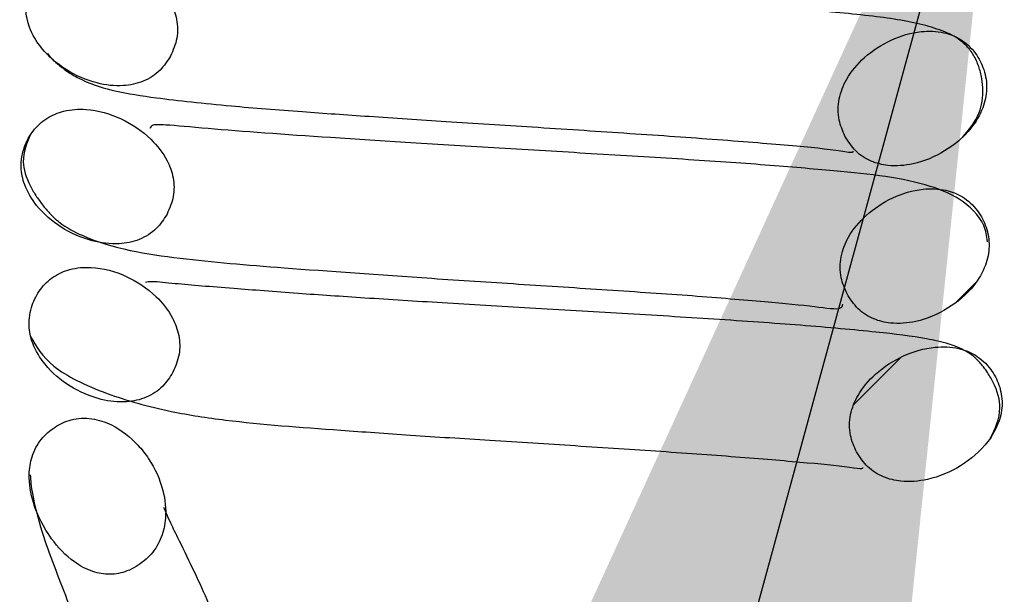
# Model space of a CAD drawing. Header units: millimetres. Extents: x 0 to 297, y 0 to 210.
# Tile 8 of 49: x 130.11 to 132.6, y 86.84 to 88.3. Entities that reach past the tile are written whole.
import ezdxf

# ---------------------------------------------------------------- set-up
doc = ezdxf.new("R2010")
doc.units = ezdxf.units.MM
doc.layers.add('图层0', color=7, linetype='Continuous', lineweight=25)
doc.dimstyles.new('SLDDIMSTYLE0', dxfattribs={"dimtxt": 0.18, "dimasz": 3.556, "dimexe": 0, "dimexo": 0.0625, "dimgap": 0, "dimtad": 0, "dimtih": 1, "dimtoh": 1, "dimdec": 0, "dimrnd": 1e-09, "dimzin": 0, "dimdsep": 46, "dimtxsty": 'Standard', "dimsah": 1, "dimcen": 0.09, "dimadec": 0, "dimazin": 0, "dimtfac": 3.556, "dimtdec": 0, "dimtofl": 0, "dimtmove": 0, "dimatfit": 3, "dimfxl": 0, "dimfrac": 2, "dimtolj": 1, "dimtzin": 0, "dimarcsym": 0})

msp = doc.modelspace()

# ---------------------------------------------------------------- hatches: boundary and pattern name
at = {"linetype": 'Continuous', "lineweight": 18}
h = msp.add_hatch(dxfattribs=at)
h.set_pattern_fill('ANSI31', style=0)
edge = h.paths.add_edge_path(flags=0)
edge.add_spline(control_points=[(130.492, 88.2034), (130.4995, 88.2175), (130.5051, 88.2329), (130.5078, 88.2486), (130.5105, 88.2644), (130.5103, 88.2809), (130.5073, 88.2966), (130.5045, 88.3116), (130.4993, 88.3262), (130.4923, 88.3397), (130.4819, 88.36), (130.4675, 88.3784), (130.4511, 88.3943), (130.4295, 88.4153), (130.4038, 88.4326), (130.3765, 88.4453), (130.349, 88.4582), (130.3187, 88.4668), (130.2884, 88.4688), (130.2699, 88.47), (130.251, 88.4688), (130.2331, 88.4643), (130.218, 88.4605), (130.2032, 88.4542), (130.1902, 88.4457), (130.1771, 88.4371), (130.1654, 88.426), (130.156, 88.4135), (130.1469, 88.4014), (130.1396, 88.3878), (130.1344, 88.3736), (130.1284, 88.3572), (130.1254, 88.3394), (130.126, 88.3219), (130.1265, 88.3066), (130.1297, 88.2912), (130.135, 88.2768), (130.142, 88.2577), (130.1527, 88.2399), (130.1655, 88.2241), (130.1829, 88.2025), (130.2045, 88.184), (130.228, 88.1692), (130.252, 88.1541), (130.2785, 88.1423), (130.306, 88.1353), (130.3277, 88.1298), (130.3504, 88.1272), (130.3726, 88.1286), (130.3896, 88.1297), (130.4068, 88.1333), (130.4225, 88.1397), (130.4384, 88.1463), (130.4533, 88.156), (130.4656, 88.168), (130.4761, 88.1783), (130.485, 88.1905), (130.492, 88.2034)], knot_values=[0, 0, 0, 0, 0.000096, 0.000096, 0.000096, 0.000192, 0.000192, 0.000192, 0.000283, 0.000283, 0.000283, 0.00042, 0.00042, 0.00042, 0.000602, 0.000602, 0.000602, 0.000786, 0.000786, 0.000786, 0.000897, 0.000897, 0.000897, 0.00099, 0.00099, 0.00099, 0.001084, 0.001084, 0.001084, 0.001174, 0.001174, 0.001174, 0.001279, 0.001279, 0.001279, 0.001371, 0.001371, 0.001371, 0.001493, 0.001493, 0.001493, 0.00166, 0.00166, 0.00166, 0.001831, 0.001831, 0.001831, 0.001965, 0.001965, 0.001965, 0.002067, 0.002067, 0.002067, 0.00217, 0.00217, 0.00217, 0.002259, 0.002259, 0.002259, 0.002259], weights=[1, 1, 1, 1, 1, 1, 1, 1, 1, 1, 1, 1, 1, 1, 1, 1, 1, 1, 1, 1, 1, 1, 1, 1, 1, 1, 1, 1, 1, 1, 1, 1, 1, 1, 1, 1, 1, 1, 1, 1, 1, 1, 1, 1, 1, 1, 1, 1, 1, 1, 1, 1, 1, 1, 1, 1, 1, 1], degree=3, periodic=0)
h = msp.add_hatch(dxfattribs=at)
h.set_pattern_fill('ANSI31', style=0)
edge = h.paths.add_edge_path(flags=0)
edge.add_spline(control_points=[(132.1995, 88.0005), (132.2067, 87.9868), (132.216, 87.9739), (132.2272, 87.9631), (132.2384, 87.9523), (132.2519, 87.9435), (132.2662, 87.9374), (132.2795, 87.9317), (132.2939, 87.9281), (132.3083, 87.9266), (132.3295, 87.9242), (132.3513, 87.926), (132.3721, 87.9306), (132.4002, 87.9368), (132.4274, 87.9482), (132.452, 87.9632), (132.4769, 87.9784), (132.4999, 87.9978), (132.5183, 88.0206), (132.5308, 88.0361), (132.5413, 88.0536), (132.5484, 88.0723), (132.5542, 88.0876), (132.5578, 88.104), (132.5583, 88.1204), (132.5588, 88.1368), (132.5562, 88.1535), (132.551, 88.1691), (132.546, 88.1838), (132.5388, 88.1979), (132.5297, 88.2105), (132.5195, 88.2246), (132.5063, 88.2371), (132.4914, 88.2462), (132.4787, 88.2539), (132.4645, 88.2594), (132.45, 88.2627), (132.4314, 88.2669), (132.4117, 88.2676), (132.3927, 88.2656), (132.3666, 88.2628), (132.3408, 88.2551), (132.3169, 88.2441), (132.2924, 88.2328), (132.2693, 88.2177), (132.2492, 88.1997), (132.2316, 88.1839), (132.2159, 88.1654), (132.2042, 88.1448), (132.1954, 88.1293), (132.1886, 88.1123), (132.1852, 88.0949), (132.1817, 88.0773), (132.1816, 88.0587), (132.185, 88.0411), (132.1878, 88.027), (132.1929, 88.0132), (132.1995, 88.0005)], knot_values=[0, 0, 0, 0, 0.000093, 0.000093, 0.000093, 0.000187, 0.000187, 0.000187, 0.000273, 0.000273, 0.000273, 0.000401, 0.000401, 0.000401, 0.000575, 0.000575, 0.000575, 0.000752, 0.000752, 0.000752, 0.000871, 0.000871, 0.000871, 0.00097, 0.00097, 0.00097, 0.001068, 0.001068, 0.001068, 0.001161, 0.001161, 0.001161, 0.001267, 0.001267, 0.001267, 0.001356, 0.001356, 0.001356, 0.001471, 0.001471, 0.001471, 0.001629, 0.001629, 0.001629, 0.001791, 0.001791, 0.001791, 0.001934, 0.001934, 0.001934, 0.002041, 0.002041, 0.002041, 0.002149, 0.002149, 0.002149, 0.002235, 0.002235, 0.002235, 0.002235], weights=[1, 1, 1, 1, 1, 1, 1, 1, 1, 1, 1, 1, 1, 1, 1, 1, 1, 1, 1, 1, 1, 1, 1, 1, 1, 1, 1, 1, 1, 1, 1, 1, 1, 1, 1, 1, 1, 1, 1, 1, 1, 1, 1, 1, 1, 1, 1, 1, 1, 1, 1, 1, 1, 1, 1, 1, 1, 1], degree=3, periodic=0)
h = msp.add_hatch(dxfattribs=at)
h.set_pattern_fill('ANSI31', style=0)
edge = h.paths.add_edge_path(flags=0)
edge.add_spline(control_points=[(130.4831, 87.8031), (130.4906, 87.817), (130.4961, 87.8323), (130.4988, 87.8479), (130.5014, 87.8635), (130.5012, 87.8799), (130.4983, 87.8955), (130.4955, 87.9103), (130.4903, 87.9248), (130.4834, 87.9383), (130.473, 87.9585), (130.4586, 87.9769), (130.4423, 87.9928), (130.4205, 88.0139), (130.3946, 88.0314), (130.3671, 88.0443), (130.3393, 88.0573), (130.3088, 88.0661), (130.2781, 88.0683), (130.2594, 88.0697), (130.2402, 88.0685), (130.222, 88.064), (130.2067, 88.0603), (130.1918, 88.0541), (130.1786, 88.0456), (130.1654, 88.0371), (130.1535, 88.026), (130.144, 88.0134), (130.1349, 88.0013), (130.1275, 87.9878), (130.1223, 87.9736), (130.1163, 87.9573), (130.1133, 87.9396), (130.1138, 87.9223), (130.1143, 87.9071), (130.1175, 87.8918), (130.1227, 87.8775), (130.1297, 87.8586), (130.1403, 87.8408), (130.1529, 87.8251), (130.1704, 87.8034), (130.192, 87.7849), (130.2155, 87.7699), (130.2395, 87.7547), (130.2662, 87.7428), (130.2938, 87.7355), (130.3159, 87.7297), (130.3391, 87.7268), (130.3619, 87.7281), (130.3791, 87.7291), (130.3965, 87.7326), (130.4125, 87.739), (130.4287, 87.7455), (130.4439, 87.7552), (130.4563, 87.7673), (130.467, 87.7777), (130.476, 87.79), (130.4831, 87.8031)], knot_values=[0, 0, 0, 0, 0.000095, 0.000095, 0.000095, 0.00019, 0.00019, 0.00019, 0.000281, 0.000281, 0.000281, 0.000418, 0.000418, 0.000418, 0.000601, 0.000601, 0.000601, 0.000787, 0.000787, 0.000787, 0.000899, 0.000899, 0.000899, 0.000993, 0.000993, 0.000993, 0.001088, 0.001088, 0.001088, 0.001178, 0.001178, 0.001178, 0.001283, 0.001283, 0.001283, 0.001374, 0.001374, 0.001374, 0.001495, 0.001495, 0.001495, 0.001662, 0.001662, 0.001662, 0.001834, 0.001834, 0.001834, 0.001971, 0.001971, 0.001971, 0.002075, 0.002075, 0.002075, 0.00218, 0.00218, 0.00218, 0.002269, 0.002269, 0.002269, 0.002269], weights=[1, 1, 1, 1, 1, 1, 1, 1, 1, 1, 1, 1, 1, 1, 1, 1, 1, 1, 1, 1, 1, 1, 1, 1, 1, 1, 1, 1, 1, 1, 1, 1, 1, 1, 1, 1, 1, 1, 1, 1, 1, 1, 1, 1, 1, 1, 1, 1, 1, 1, 1, 1, 1, 1, 1, 1, 1, 1], degree=3, periodic=0)
h = msp.add_hatch(dxfattribs=at)
h.set_pattern_fill('ANSI31', style=0)
edge = h.paths.add_edge_path(flags=0)
edge.add_spline(control_points=[(132.2049, 87.6011), (132.2122, 87.5873), (132.2216, 87.5744), (132.2329, 87.5636), (132.2443, 87.5528), (132.2578, 87.544), (132.2723, 87.5379), (132.2858, 87.5322), (132.3003, 87.5287), (132.3149, 87.5271), (132.3363, 87.5249), (132.3583, 87.5267), (132.3793, 87.5314), (132.4075, 87.5377), (132.4349, 87.5493), (132.4595, 87.5645), (132.4845, 87.5799), (132.5075, 87.5996), (132.5258, 87.6226), (132.538, 87.638), (132.5483, 87.6554), (132.5551, 87.6739), (132.5608, 87.6891), (132.5641, 87.7055), (132.5645, 87.7217), (132.5649, 87.738), (132.5622, 87.7546), (132.5569, 87.7701), (132.5519, 87.7847), (132.5445, 87.7987), (132.5354, 87.8113), (132.5251, 87.8254), (132.5118, 87.8378), (132.4969, 87.8468), (132.484, 87.8546), (132.4697, 87.8602), (132.4551, 87.8634), (132.4362, 87.8676), (132.4164, 87.8682), (132.3972, 87.8662), (132.3709, 87.8633), (132.3449, 87.8555), (132.3209, 87.8443), (132.2962, 87.8329), (132.273, 87.8176), (132.2529, 87.7994), (132.2356, 87.7837), (132.2202, 87.7653), (132.2087, 87.7449), (132.2, 87.7295), (132.1934, 87.7126), (132.19, 87.6952), (132.1867, 87.6777), (132.1866, 87.6592), (132.1901, 87.6418), (132.193, 87.6276), (132.1981, 87.6138), (132.2049, 87.6011)], knot_values=[0, 0, 0, 0, 0.000094, 0.000094, 0.000094, 0.000188, 0.000188, 0.000188, 0.000276, 0.000276, 0.000276, 0.000405, 0.000405, 0.000405, 0.00058, 0.00058, 0.00058, 0.000757, 0.000757, 0.000757, 0.000875, 0.000875, 0.000875, 0.000973, 0.000973, 0.000973, 0.001071, 0.001071, 0.001071, 0.001164, 0.001164, 0.001164, 0.001269, 0.001269, 0.001269, 0.001359, 0.001359, 0.001359, 0.001475, 0.001475, 0.001475, 0.001634, 0.001634, 0.001634, 0.001798, 0.001798, 0.001798, 0.001939, 0.001939, 0.001939, 0.002045, 0.002045, 0.002045, 0.002152, 0.002152, 0.002152, 0.002238, 0.002238, 0.002238, 0.002238], weights=[1, 1, 1, 1, 1, 1, 1, 1, 1, 1, 1, 1, 1, 1, 1, 1, 1, 1, 1, 1, 1, 1, 1, 1, 1, 1, 1, 1, 1, 1, 1, 1, 1, 1, 1, 1, 1, 1, 1, 1, 1, 1, 1, 1, 1, 1, 1, 1, 1, 1, 1, 1, 1, 1, 1, 1, 1, 1], degree=3, periodic=0)
h = msp.add_hatch(dxfattribs=at)
h.set_pattern_fill('ANSI31', style=0)
edge = h.paths.add_edge_path(flags=0)
edge.add_spline(control_points=[(130.4981, 87.4027), (130.5055, 87.4168), (130.511, 87.4323), (130.5135, 87.448), (130.516, 87.4638), (130.5157, 87.4803), (130.5126, 87.496), (130.5097, 87.5111), (130.5043, 87.5258), (130.4972, 87.5394), (130.4865, 87.5599), (130.4718, 87.5785), (130.4551, 87.5945), (130.4332, 87.6155), (130.4073, 87.6328), (130.3798, 87.6454), (130.352, 87.6581), (130.3215, 87.6666), (130.2909, 87.6681), (130.273, 87.669), (130.2547, 87.6675), (130.2374, 87.6629), (130.2226, 87.659), (130.2083, 87.6526), (130.1957, 87.6441), (130.183, 87.6355), (130.1718, 87.6245), (130.1627, 87.6122), (130.1539, 87.6001), (130.1468, 87.5866), (130.1418, 87.5725), (130.136, 87.5561), (130.1331, 87.5384), (130.1338, 87.5211), (130.1344, 87.5057), (130.1378, 87.4903), (130.1431, 87.4758), (130.1503, 87.4566), (130.1612, 87.4386), (130.1742, 87.4227), (130.1919, 87.401), (130.2138, 87.3824), (130.2375, 87.3676), (130.2617, 87.3524), (130.2886, 87.3407), (130.3164, 87.3339), (130.3375, 87.3287), (130.3597, 87.3263), (130.3813, 87.3279), (130.398, 87.3291), (130.4147, 87.3327), (130.4301, 87.3392), (130.4456, 87.3457), (130.4601, 87.3553), (130.4721, 87.3672), (130.4825, 87.3775), (130.4912, 87.3897), (130.4981, 87.4027)], knot_values=[0, 0, 0, 0, 0.000096, 0.000096, 0.000096, 0.000192, 0.000192, 0.000192, 0.000284, 0.000284, 0.000284, 0.000423, 0.000423, 0.000423, 0.000606, 0.000606, 0.000606, 0.00079, 0.00079, 0.00079, 0.000898, 0.000898, 0.000898, 0.000989, 0.000989, 0.000989, 0.001081, 0.001081, 0.001081, 0.00117, 0.00117, 0.00117, 0.001275, 0.001275, 0.001275, 0.001367, 0.001367, 0.001367, 0.00149, 0.00149, 0.00149, 0.001659, 0.001659, 0.001659, 0.001831, 0.001831, 0.001831, 0.001961, 0.001961, 0.001961, 0.002061, 0.002061, 0.002061, 0.002162, 0.002162, 0.002162, 0.00225, 0.00225, 0.00225, 0.00225], weights=[1, 1, 1, 1, 1, 1, 1, 1, 1, 1, 1, 1, 1, 1, 1, 1, 1, 1, 1, 1, 1, 1, 1, 1, 1, 1, 1, 1, 1, 1, 1, 1, 1, 1, 1, 1, 1, 1, 1, 1, 1, 1, 1, 1, 1, 1, 1, 1, 1, 1, 1, 1, 1, 1, 1, 1, 1, 1], degree=3, periodic=0)
h = msp.add_hatch(dxfattribs=at)
h.set_pattern_fill('ANSI31', style=0)
edge = h.paths.add_edge_path(flags=0)
edge.add_spline(control_points=[(132.2288, 87.2006), (132.2363, 87.1868), (132.246, 87.1739), (132.2575, 87.1632), (132.269, 87.1524), (132.2828, 87.1437), (132.2973, 87.1376), (132.3111, 87.1319), (132.326, 87.1283), (132.3409, 87.1267), (132.3633, 87.1244), (132.3863, 87.1263), (132.4083, 87.1312), (132.4379, 87.1378), (132.4665, 87.1499), (132.4923, 87.1658), (132.5184, 87.1819), (132.5424, 87.2025), (132.5611, 87.2268), (132.5726, 87.2418), (132.5824, 87.2587), (132.5888, 87.2765), (132.5941, 87.2914), (132.5972, 87.3074), (132.5974, 87.3232), (132.5976, 87.3391), (132.5948, 87.3552), (132.5895, 87.3701), (132.5844, 87.3844), (132.5771, 87.3981), (132.5681, 87.4103), (132.5578, 87.4243), (132.5447, 87.4365), (132.5299, 87.4455), (132.5169, 87.4534), (132.5025, 87.4591), (132.4877, 87.4626), (132.4682, 87.4671), (132.4477, 87.4679), (132.4278, 87.4659), (132.4004, 87.4632), (132.3732, 87.4553), (132.3481, 87.4439), (132.3224, 87.4322), (132.298, 87.4166), (132.277, 87.3977), (132.2598, 87.3822), (132.2444, 87.3641), (132.2328, 87.344), (132.2241, 87.3289), (132.2174, 87.3123), (132.214, 87.2952), (132.2105, 87.278), (132.2103, 87.2598), (132.2136, 87.2426), (132.2164, 87.228), (132.2218, 87.2137), (132.2288, 87.2006)], knot_values=[0, 0, 0, 0, 0.000094, 0.000094, 0.000094, 0.000189, 0.000189, 0.000189, 0.000279, 0.000279, 0.000279, 0.000414, 0.000414, 0.000414, 0.000597, 0.000597, 0.000597, 0.000782, 0.000782, 0.000782, 0.000896, 0.000896, 0.000896, 0.000991, 0.000991, 0.000991, 0.001086, 0.001086, 0.001086, 0.001177, 0.001177, 0.001177, 0.001281, 0.001281, 0.001281, 0.001372, 0.001372, 0.001372, 0.001492, 0.001492, 0.001492, 0.001658, 0.001658, 0.001658, 0.001828, 0.001828, 0.001828, 0.001968, 0.001968, 0.001968, 0.002072, 0.002072, 0.002072, 0.002178, 0.002178, 0.002178, 0.002267, 0.002267, 0.002267, 0.002267], weights=[1, 1, 1, 1, 1, 1, 1, 1, 1, 1, 1, 1, 1, 1, 1, 1, 1, 1, 1, 1, 1, 1, 1, 1, 1, 1, 1, 1, 1, 1, 1, 1, 1, 1, 1, 1, 1, 1, 1, 1, 1, 1, 1, 1, 1, 1, 1, 1, 1, 1, 1, 1, 1, 1, 1, 1, 1, 1], degree=3, periodic=0)
h = msp.add_hatch(dxfattribs=at)
h.set_pattern_fill('ANSI31', style=0)
edge = h.paths.add_edge_path(flags=0)
edge.add_spline(control_points=[(130.4051, 86.9103), (130.4194, 86.9186), (130.4325, 86.9294), (130.4432, 86.942), (130.4539, 86.9546), (130.4625, 86.9693), (130.4684, 86.9847), (130.4744, 87.0001), (130.4778, 87.0165), (130.4791, 87.0329), (130.481, 87.0564), (130.4784, 87.0804), (130.4725, 87.1032), (130.4652, 87.1316), (130.4526, 87.159), (130.4364, 87.1835), (130.4283, 87.1957), (130.4192, 87.2073), (130.4093, 87.2181), (130.3902, 87.2386), (130.3675, 87.2566), (130.3424, 87.269), (130.3268, 87.2766), (130.31, 87.2822), (130.2928, 87.2847), (130.2756, 87.2872), (130.2575, 87.2864), (130.2406, 87.282), (130.2261, 87.2782), (130.2122, 87.2719), (130.1997, 87.2637), (130.1867, 87.2553), (130.1748, 87.2448), (130.1651, 87.2328), (130.1546, 87.2198), (130.1465, 87.2046), (130.1414, 87.1887), (130.1369, 87.1743), (130.1346, 87.159), (130.1342, 87.1439), (130.1336, 87.1198), (130.1378, 87.0954), (130.1448, 87.0723), (130.1548, 87.0396), (130.1708, 87.0084), (130.191, 86.9807), (130.2071, 86.9587), (130.2264, 86.9383), (130.2485, 86.9223), (130.2628, 86.912), (130.2786, 86.9033), (130.2954, 86.8978), (130.3092, 86.8932), (130.324, 86.8907), (130.3386, 86.8909), (130.3532, 86.891), (130.368, 86.8939), (130.3817, 86.8991), (130.3898, 86.9021), (130.3977, 86.9059), (130.4051, 86.9103)], knot_values=[0, 0, 0, 0, 0.000099, 0.000099, 0.000099, 0.000198, 0.000198, 0.000198, 0.000297, 0.000297, 0.000297, 0.000438, 0.000438, 0.000438, 0.000615, 0.000615, 0.000615, 0.000703, 0.000703, 0.000703, 0.000872, 0.000872, 0.000872, 0.000976, 0.000976, 0.000976, 0.001081, 0.001081, 0.001081, 0.00117, 0.00117, 0.00117, 0.001263, 0.001263, 0.001263, 0.001363, 0.001363, 0.001363, 0.001453, 0.001453, 0.001453, 0.001598, 0.001598, 0.001598, 0.001804, 0.001804, 0.001804, 0.001968, 0.001968, 0.001968, 0.002074, 0.002074, 0.002074, 0.002161, 0.002161, 0.002161, 0.002249, 0.002249, 0.002249, 0.0023, 0.0023, 0.0023, 0.0023], weights=[1, 1, 1, 1, 1, 1, 1, 1, 1, 1, 1, 1, 1, 1, 1, 1, 1, 1, 1, 1, 1, 1, 1, 1, 1, 1, 1, 1, 1, 1, 1, 1, 1, 1, 1, 1, 1, 1, 1, 1, 1, 1, 1, 1, 1, 1, 1, 1, 1, 1, 1, 1, 1, 1, 1, 1, 1, 1, 1, 1, 1], degree=3, periodic=0)

# ---------------------------------------------------------------- linework, layer by layer
at = {"color": 7, "linetype": 'Continuous', "lineweight": 25}
for points, knots in [([(130.492, 88.2034), (130.4984, 88.2182), (130.5113, 88.2478), (130.5099, 88.2965), (130.4915, 88.3478), (130.4486, 88.4025), (130.3784, 88.4498), (130.3007, 88.472), (130.2353, 88.4678), (130.1885, 88.4481), (130.1544, 88.4153), (130.1311, 88.3724), (130.1228, 88.3239), (130.134, 88.271), (130.1673, 88.2158), (130.2264, 88.1654), (130.2991, 88.1332), (130.3675, 88.1251), (130.4236, 88.1368), (130.4665, 88.1639), (130.4839, 88.191), (130.492, 88.2034)], [0, 0, 0, 0, 0.042445, 0.085041, 0.125532, 0.186209, 0.266332, 0.34728, 0.396499, 0.437983, 0.479562, 0.519892, 0.566315, 0.60714, 0.661131, 0.734899, 0.810405, 0.869774, 0.915132, 0.960774, 1, 1, 1, 1]), ([(132.4974, 87.9975), (132.5134, 88.0166), (132.5408, 88.0492), (132.5515, 88.105), (132.5464, 88.148), (132.5408, 88.1694), (132.5341, 88.1895), (132.5211, 88.2145), (132.4922, 88.2462), (132.4569, 88.264), (132.3871, 88.2879), (132.2718, 88.3058), (132.0998, 88.3212), (131.8859, 88.3362), (131.6432, 88.3514), (131.3951, 88.3661), (131.1529, 88.3803), (130.8676, 88.3978), (130.6567, 88.4122), (130.515, 88.4247), (130.4633, 88.4292), (130.4338, 88.4307), (130.4338, 88.4238), (130.4337, 88.4212)], [0, 0, 0, 0, 0.0521174, 0.0889562, 0.1020274, 0.1075334, 0.1125802, 0.1226779, 0.1340074, 0.1648157, 0.2013443, 0.2759214, 0.3549925, 0.4362543, 0.5150793, 0.5929512, 0.6699945, 0.7444867, 0.874971, 0.9043076, 0.9375222, 0.9766947, 1, 1, 1, 1]), ([(132.1995, 88.0005), (132.2079, 87.9873), (132.2247, 87.9608), (132.2644, 87.9354), (132.3148, 87.923), (132.3804, 87.9284), (132.4547, 87.9596), (132.5154, 88.0108), (132.5499, 88.0678), (132.5614, 88.1203), (132.5537, 88.1691), (132.5309, 88.2136), (132.4953, 88.2475), (132.4464, 88.2665), (132.3851, 88.2684), (132.3146, 88.2473), (132.2493, 88.2047), (132.2042, 88.1516), (132.182, 88.0956), (132.181, 88.0437), (132.1938, 88.0138), (132.1995, 88.0005)], [0, 0, 0, 0, 0.041708, 0.083605, 0.122637, 0.179923, 0.257359, 0.336026, 0.389696, 0.43376, 0.477967, 0.519723, 0.566645, 0.606657, 0.658121, 0.728836, 0.801448, 0.865125, 0.913066, 0.961322, 1, 1, 1, 1]), ([(130.1801, 88.2112), (130.1811, 88.2097), (130.1882, 88.1981), (130.2087, 88.1812), (130.238, 88.1586), (130.2909, 88.131), (130.3599, 88.112), (130.4657, 88.0956), (130.629, 88.078), (130.8158, 88.0633), (130.998, 88.0506), (131.1943, 88.0376), (131.413, 88.0237), (131.6451, 88.0086), (131.8731, 87.9928), (132.0681, 87.9772), (132.1754, 87.9666), (132.2204, 87.958), (132.2202, 87.9614), (132.2202, 87.9623)], [0, 0, 0, 0, 0.00201, 0.015409, 0.029555, 0.045252, 0.096657, 0.165143, 0.263389, 0.343389, 0.412995, 0.488902, 0.57128, 0.65925, 0.750356, 0.845591, 0.941918, 0.98407, 1, 1, 1, 1]), ([(130.4831, 87.8031), (130.4895, 87.8177), (130.5022, 87.8471), (130.5009, 87.8953), (130.4825, 87.9464), (130.4396, 88.0012), (130.369, 88.0488), (130.2905, 88.0715), (130.2244, 88.0676), (130.177, 88.0481), (130.1424, 88.0153), (130.119, 87.9725), (130.1107, 87.9243), (130.1217, 87.8718), (130.1548, 87.8167), (130.2139, 87.7661), (130.2872, 87.7334), (130.3565, 87.7246), (130.4136, 87.736), (130.4573, 87.7631), (130.4749, 87.7905), (130.4831, 87.8031)], [0, 0, 0, 0, 0.041906, 0.083961, 0.123966, 0.184269, 0.264752, 0.346184, 0.395918, 0.437543, 0.479279, 0.519351, 0.565247, 0.605593, 0.659038, 0.732675, 0.808198, 0.868743, 0.914481, 0.960527, 1, 1, 1, 1]), ([(132.5607, 87.7333), (132.5588, 87.7473), (132.5532, 87.7875), (132.4965, 87.8423), (132.3767, 87.8923), (132.2181, 87.909), (132.0031, 87.9276), (131.7939, 87.942), (131.5613, 87.956), (131.3248, 87.9702), (131.1003, 87.9837), (130.842, 88.0002), (130.6194, 88.0164), (130.4816, 88.0295), (130.4434, 88.0305), (130.441, 88.0229), (130.44, 88.0198)], [0, 0, 0, 0, 0.0336805, 0.0969154, 0.1477132, 0.2833924, 0.3607759, 0.4392757, 0.5174505, 0.5930049, 0.6673744, 0.739049, 0.8666915, 0.9306685, 0.9712086, 1, 1, 1, 1]), ([(130.138, 88.0055), (130.1282, 87.9832), (130.1113, 87.9448), (130.1279, 87.8889), (130.1509, 87.8493), (130.1687, 87.8253), (130.1848, 87.8059), (130.1983, 87.7925), (130.2266, 87.7693), (130.3258, 87.7185), (130.5126, 87.6885), (130.7805, 87.6667), (131.0884, 87.6446), (131.3743, 87.626), (131.6025, 87.6111), (131.8176, 87.5968), (132.001, 87.5813), (132.1266, 87.5698), (132.1896, 87.5592), (132.1934, 87.571), (132.1946, 87.575)], [0, 0, 0, 0, 0.04899, 0.084488, 0.097852, 0.108751, 0.117845, 0.122436, 0.127664, 0.157424, 0.278203, 0.395289, 0.530853, 0.603555, 0.677718, 0.753979, 0.83013, 0.902067, 0.966413, 1, 1, 1, 1]), ([(132.2049, 87.6011), (132.2134, 87.5878), (132.2304, 87.5612), (132.2705, 87.5359), (132.3214, 87.5236), (132.3875, 87.5292), (132.4622, 87.5609), (132.5228, 87.6125), (132.5567, 87.6695), (132.5676, 87.7217), (132.5596, 87.7701), (132.5365, 87.8145), (132.5006, 87.8483), (132.4514, 87.8672), (132.3896, 87.869), (132.3185, 87.8475), (132.2533, 87.8047), (132.2086, 87.7515), (132.1869, 87.6959), (132.1861, 87.6442), (132.199, 87.6144), (132.2049, 87.6011)], [0, 0, 0, 0, 0.041931, 0.084047, 0.123366, 0.181171, 0.258915, 0.337806, 0.390721, 0.434398, 0.478208, 0.519826, 0.566808, 0.607044, 0.658942, 0.730054, 0.803008, 0.865879, 0.913414, 0.961254, 1, 1, 1, 1]), ([(130.4981, 87.4027), (130.5044, 87.4175), (130.517, 87.4473), (130.5152, 87.496), (130.4962, 87.5477), (130.4526, 87.6026), (130.3817, 87.6499), (130.3039, 87.6715), (130.2393, 87.6663), (130.194, 87.6464), (130.161, 87.6138), (130.1385, 87.5712), (130.1307, 87.5229), (130.1422, 87.4699), (130.176, 87.4144), (130.2358, 87.3637), (130.3087, 87.3319), (130.3765, 87.3244), (130.4312, 87.3363), (130.4732, 87.3633), (130.4902, 87.3902), (130.4981, 87.4027)], [0, 0, 0, 0, 0.042625, 0.08539, 0.126321, 0.188067, 0.26897, 0.350578, 0.398501, 0.439232, 0.480044, 0.52, 0.566322, 0.607412, 0.662222, 0.736931, 0.813315, 0.871342, 0.915936, 0.960805, 1, 1, 1, 1]), ([(132.5679, 87.2353), (132.5797, 87.2597), (132.5999, 87.3015), (132.5847, 87.3619), (132.5604, 87.4028), (132.5432, 87.4255), (132.5245, 87.444), (132.4964, 87.4625), (132.4565, 87.477), (132.3879, 87.4916), (132.2807, 87.5048), (132.096, 87.5214), (131.8748, 87.5368), (131.6409, 87.5513), (131.4066, 87.565), (131.1836, 87.5779), (130.985, 87.5903), (130.8033, 87.6027), (130.6334, 87.616), (130.5184, 87.6249), (130.4442, 87.6333), (130.4333, 87.6311), (130.4287, 87.6302)], [0, 0, 0, 0, 0.0519943, 0.0889785, 0.1022052, 0.1118113, 0.119384, 0.1280568, 0.153892, 0.1901531, 0.2643503, 0.3480161, 0.4276657, 0.5037896, 0.576411, 0.6449623, 0.7083207, 0.7678972, 0.8363101, 0.9194427, 0.9656379, 1, 1, 1, 1]), ([(130.137, 87.4941), (130.1518, 87.4681), (130.1819, 87.4153), (130.3171, 87.3492), (130.476, 87.3036), (130.6771, 87.2734), (130.8696, 87.2597), (131.1018, 87.243), (131.3048, 87.2301), (131.5215, 87.2164), (131.7393, 87.2021), (131.9423, 87.1875), (132.1136, 87.1729), (132.2099, 87.1635), (132.2461, 87.1566), (132.2448, 87.1606), (132.2445, 87.1614)], [0, 0, 0, 0, 0.089343, 0.181389, 0.261244, 0.320365, 0.438415, 0.501918, 0.570027, 0.642446, 0.718109, 0.7964, 0.877073, 0.958697, 0.991609, 1, 1, 1, 1]), ([(132.2288, 87.2006), (132.2375, 87.1874), (132.255, 87.1607), (132.2958, 87.1356), (132.3481, 87.123), (132.4169, 87.1289), (132.4951, 87.1619), (132.5571, 87.215), (132.5904, 87.2725), (132.6004, 87.3232), (132.592, 87.3703), (132.569, 87.4136), (132.5333, 87.4471), (132.4836, 87.4665), (132.4198, 87.4689), (132.3457, 87.4473), (132.2784, 87.404), (132.2329, 87.3507), (132.2109, 87.296), (132.2096, 87.2443), (132.2228, 87.2144), (132.2288, 87.2006)], [0, 0, 0, 0, 0.041686, 0.083526, 0.123203, 0.182973, 0.263223, 0.344502, 0.39483, 0.436788, 0.478865, 0.519091, 0.565023, 0.605252, 0.658276, 0.731354, 0.806339, 0.867769, 0.914001, 0.960548, 1, 1, 1, 1]), ([(130.4051, 86.9103), (130.4187, 86.92), (130.4458, 86.9395), (130.4708, 86.9839), (130.4828, 87.0397), (130.4752, 87.11), (130.4464, 87.1726), (130.4019, 87.2294), (130.3537, 87.2676), (130.2933, 87.2879), (130.2422, 87.2857), (130.198, 87.2652), (130.1621, 87.2337), (130.1393, 87.1909), (130.131, 87.1349), (130.1436, 87.0612), (130.1834, 86.9838), (130.2385, 86.9254), (130.2916, 86.8962), (130.3386, 86.8882), (130.3768, 86.8954), (130.3975, 86.9062), (130.4051, 86.9103)], [0, 0, 0, 0, 0.043106, 0.086273, 0.129222, 0.190617, 0.267231, 0.305469, 0.378603, 0.423796, 0.469335, 0.508253, 0.548689, 0.592202, 0.631645, 0.694603, 0.783815, 0.855137, 0.901144, 0.939243, 0.97743, 1, 1, 1, 1]), ([(130.1367, 87.1427), (130.1377, 87.1284), (130.1397, 87.099), (130.1683, 86.9819), (130.2431, 86.7979), (130.2984, 86.6335), (130.3501, 86.4424), (130.3592, 86.3388), (130.3613, 86.3143)], [0, 0, 0, 0, 0.122412, 0.251156, 0.448289, 0.723327, 0.934598, 1, 1, 1, 1]), ([(130.7199, 86.3143), (130.7158, 86.3693), (130.7046, 86.5207), (130.6323, 86.7206), (130.5588, 86.8859), (130.5117, 86.9806), (130.4877, 87.0301), (130.4754, 87.0597), (130.475, 87.0597), (130.4749, 87.0596)], [0, 0, 0, 0, 0.165351, 0.454563, 0.654249, 0.768563, 0.852279, 0.963232, 1, 1, 1, 1])]:
    msp.add_open_spline(points, degree=3, knots=knots, dxfattribs=at)

# ---------------------------------------------------------------- leaders
at = {"layer": '图层0'}
msp.add_leader([(132.6067, 89.1143), (128.4796, 73.9861)], dimstyle='SLDDIMSTYLE0', dxfattribs=at)

doc.saveas('drawing.dxf')
